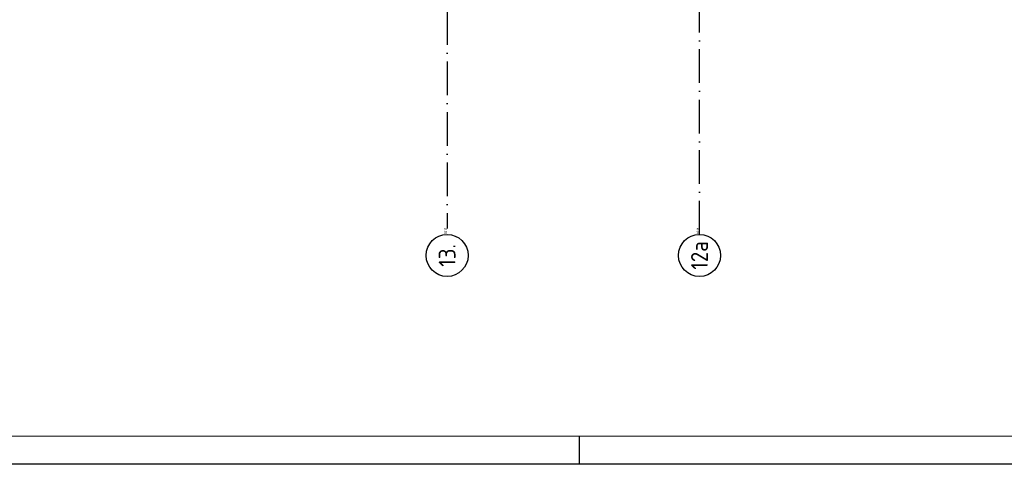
# Model space of a CAD drawing. Header units: millimetres. Extents: x 90707 to 259985, y -1262 to 84291.
# Tile 20 of 75: x 132325 to 149881, y 191 to 8114. Entities that reach past the tile are written whole.
import ezdxf
from ezdxf.enums import TextEntityAlignment as Align

# ---------------------------------------------------------------- set-up
doc = ezdxf.new("R2010")
doc.units = ezdxf.units.MM
doc.header["$LTSCALE"] = 100
doc.linetypes.add('DASHDOT', pattern=[9, 6, -1.5, 0, -1.5])
doc.layers.get('0').update_dxf_attribs({"linetype": 'CONTINUOUS'})
for name, color, linetype in [('AL$7----_STRAMIEN', 1, 'DASHDOT'), ('ALN-----_BLOCKNAAM', 2, 'CONTINUOUS'), ('EL6441--_DATACOM', 3, 'CONTINUOUS'), ('LIJN025', 10, 'CONTINUOUS'), ('LIJN050', 90, 'CONTINUOUS'), ('TEKST25', 1, 'CONTINUOUS'), ('TEKST35', 50, 'CONTINUOUS'), ('TEKST50', 90, 'CONTINUOUS'), ('VOLGNUMMER', 7, 'CONTINUOUS')]:
    doc.layers.add(name, color=color, linetype=linetype)
doc.styles.add('ISO', font='ISO.SHX')
doc.styles.add('ROMAND', font='romand')
doc.styles.get("Standard").update_dxf_attribs({"font": 'iso.shx'})

# ---------------------------------------------------------------- blocks, each defined once
blk = doc.blocks.new('A0-GE')
at = {"layer": 'LIJN025'}
blk.add_line((516, 0), (516, 5), dxfattribs=at)
blk.add_lwpolyline([(1500, 841), (1500, 0), (0, 0), (0, 841)], close=True, dxfattribs=at)
at = {"layer": 'LIJN050', "const_width": 0.2}
blk.add_lwpolyline([(1495, 836), (25, 836), (25, 5), (1495, 5)], close=True, dxfattribs=at)
at = {"layer": 'TEKST25', "style": 'ROMAND', "width": 2.899115}
blk.add_attdef('STATUS', text='', height=2.5, dxfattribs=at).set_placement((1454, 71.5), (1493, 71.5), align=Align.FIT)
at = {"layer": 'TEKST25', "style": 'ISO'}
for tag, p in [('E', (1455.25, 66)), ('NAAM-E', (1466.75, 66)), ('DATUM-E', (1485, 66)), ('D', (1455.25, 61)), ('NAAM-D', (1466.75, 61)), ('DATUM-D', (1485, 61)), ('C', (1455.25, 56)), ('NAAM-C', (1466.75, 56)), ('DATUM-C', (1485, 56)), ('B', (1455.25, 51)), ('NAAM-B', (1466.75, 51)), ('DATUM-B', (1485, 51)), ('A', (1455.25, 46)), ('NAAM-A', (1466.75, 46)), ('DATUM-A', (1485, 46))]:
    blk.add_attdef(tag, text='', height=2.5, dxfattribs=at).set_placement(p, align=Align.CENTER)
for tag, p in [('DATUM', (1332.75, 36.25)), ('SCHAAL', (1368, 36.25)), ('GETEKEND', (1398.25, 36.25)), ('GECONTOL.', (1433, 36.25)), ('FORMAAT', (1463.25, 28.25))]:
    blk.add_attdef(tag, p, '', height=2.5, dxfattribs=at)
at = {"layer": 'TEKST35', "style": 'ISO'}
for tag, p in [('PROJECT', (1334.5, 72.5)), ('PLAATS', (1334.5, 63.5)), ('INSTALLATIE-REGEL1', (1334.5, 52.5)), ('INSTALLATIE-REGEL2', (1334.5, 43.5))]:
    blk.add_attdef(tag, p, '', height=4, dxfattribs=at)
blk.add_attdef('PROJ.NR.', text='', height=4, dxfattribs=at).set_placement((1481, 23), align=Align.CENTER)
at = {"layer": 'TEKST50', "style": 'ISO'}
blk.add_attdef('FILE-NAAM', text='', height=5, dxfattribs=at).set_placement((1473.5, 7.5), align=Align.CENTER)
blk = doc.blocks.new('1011')
at = {"layer": 'AL$7----_STRAMIEN', "color": 7, "linetype": 'Continuous'}
blk.add_circle((-750, 0), 750, dxfattribs=at)
at = {"layer": 'AL$7----_STRAMIEN', "color": 3, "linetype": 'Continuous'}
blk.add_attdef('STR-NAAM', text='', height=600, rotation=360, dxfattribs=at).set_placement((-750, 0), align=Align.MIDDLE)
at = {"layer": 'ALN-----_BLOCKNAAM', "linetype": 'Continuous'}
blk.add_text('1011', height=100, dxfattribs=at).set_placement((0, 0))
blk = doc.blocks.new('A$Cca306792')
at = {"layer": 'AL$7----_STRAMIEN', "color": 1}
blk.add_line((48828, 22132), (48828, 5654), dxfattribs=at)
at = {"layer": 'AL$7----_STRAMIEN'}
blk.add_lwpolyline([(53328, 5550), (53328, 47073)], dxfattribs=at)
at = {"layer": 'AL$7----_STRAMIEN', "xscale": 0.5, "yscale": 0.5, "zscale": 0.5, "rotation": 90}
for p, values in [((48828, 5550), {'STR-NAAM': '13.'}), ((53328, 5550), {'STR-NAAM': '12a'})]:
    blk.add_blockref('1011', p, dxfattribs=at).add_auto_attribs(values)
at = {"layer": 'VOLGNUMMER', "color": 252, "linetype": 'ByBlock'}
for tag, p in [('0.28', (16187, 74214)), ('0.16', (78893, 73105)), ('0.17', (62961, 72994)), ('0.29', (35887, 72529)), ('0.18', (53124, 64542)), ('0.701', (85482, 63517)), ('0.30', (29366, 63128)), ('0.32', (36092, 63166)), ('0.12', (90689, 63024)), ('0.29A', (33165, 62745)), ('0.30', (38191, 61494)), ('0.27', (17657, 61363)), ('0.19', (61479, 61433)), ('0.14', (89762, 60088)), ('0.33', (45869, 59450)), ('0.15', (73454, 57402)), ('0.25', (28058, 57013)), ('0.801', (112714, 57073)), ('0.18A', (61029, 56759)), ('0.26A', (36299, 54851)), ('0.20', (60895, 53506)), ('0.800', (90980, 50804)), ('0.25A', (73288, 48435)), ('0.21', (58702, 48178)), ('0.300', (94483, 48257)), ('0.24', (35041, 47783)), ('0.102', (87631, 47613)), ('0.26', (18559, 46119)), ('0.203', (95795, 46197)), ('0.802', (68387, 42721)), ('0.204', (95497, 42149)), ('0.07B', (66790, 38909)), ('0.702', (95327, 36513))]:
    blk.add_attdef(tag, text='', height=250, dxfattribs=at).set_placement(p, align=Align.MIDDLE_CENTER)
at = {"layer": 'VOLGNUMMER', "color": 8, "linetype": 'ByBlock'}
blk.add_attdef('0.600', text='', height=250, dxfattribs=at).set_placement((96800, 48300), align=Align.MIDDLE_CENTER)

msp = doc.modelspace()

# ---------------------------------------------------------------- block references
at = {"xscale": 100, "yscale": 100, "zscale": 100}
msp.add_blockref('A0-GE', (90707, 191), dxfattribs=at)
at = {"layer": 'EL6441--_DATACOM'}
msp.add_blockref('A$Cca306792', (91118, -1262), dxfattribs=at)

doc.saveas('drawing.dxf')
